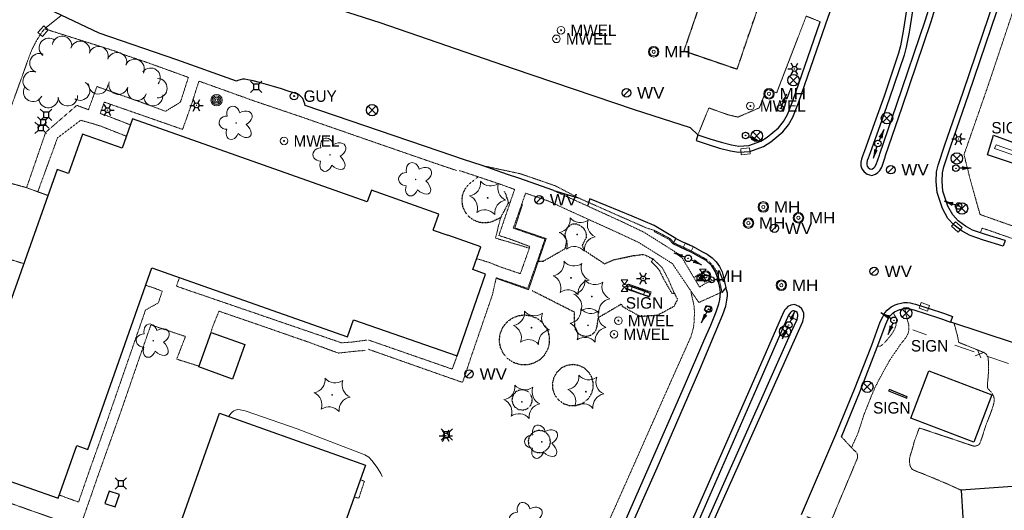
# Model space of a CAD drawing. Extents: x 386588 to 390135, y 96998 to 113606.
# Tile 10 of 93: x 387233 to 387647, y 98268 to 98474. Entities that reach past the tile are written whole.
import ezdxf
from ezdxf.enums import TextEntityAlignment as Align

# ---------------------------------------------------------------- set-up
doc = ezdxf.new("R2010")
doc.units = 0
doc.header["$MEASUREMENT"] = 0
for name, pattern in [('Wisdot1', [0.0625, 0.03125, -0.03125]), ('Wisdot2', [0.125, 0.0625, -0.0625]), ('Wisdot3', [0.1875, 0.125, -0.0625]), ('Wisdot5', [0.1, 0.05, -0.05]), ('Wisdot6', [0.375, 0.125, -0.0625, 0.03125, -0.0625, 0.03125, -0.0625])]:
    doc.linetypes.add(name, pattern=pattern)
for name, color, linetype, lineweight in [('E_BLD', 241, 'Continuous', 25), ('E_DRN', 40, 'Continuous', 15), ('E_DTM_SlopeBottom', 3, 'Wisdot1', 25), ('E_DWY', 2, 'Wisdot3', 15), ('E_LAND_Vegetation', 3, 'Continuous', 15), ('E_LTG', 21, 'Continuous', 25), ('E_MISCPROP', 30, 'Continuous', 15), ('E_MISCPROP_HvyDash', 241, 'Wisdot3', 25), ('E_MISCPROP_Railing', 30, 'Continuous', 15), ('E_MISCPROP_Well', 4, 'Continuous', 15), ('E_PATH_Sidewalk', 2, 'Wisdot5', 15), ('E_RDWY', 21, 'Continuous', 25), ('E_RDWY_AsphConc', 200, 'Continuous', 25), ('E_RDWY_C_and_G', 21, 'Continuous', 25), ('E_SGN', 21, 'Continuous', 15), ('E_SIG', 5, 'Continuous', 30), ('E_STRUCT', 40, 'Continuous', 25), ('E_UTL_AG', 30, 'Continuous', 15), ('E_UTL_AG_Bold', 30, 'Continuous', 25), ('E_UTL_EGuyWire', 200, 'Continuous', 25), ('E_UTL_MH', 30, 'Continuous', 15), ('E_UTL_W', 5, 'Continuous', 25), ('E_WTR_FlowLine', 4, 'Wisdot6', 15), ('P_EC_Misc', 4, 'Wisdot2', 25)]:
    doc.layers.add(name, color=color, linetype=linetype, lineweight=lineweight)
doc.styles.add('Style-dot_font5', font='dot_font5.shx')
doc.styles.add('Style-simplex', font='simplex.shx')

# ---------------------------------------------------------------- blocks, each defined once
blk = doc.blocks.new('GUY')
at = {"layer": 'E_UTL_EGuyWire'}
for radius in [4, 0.5]:
    blk.add_circle((0, 0), radius, dxfattribs=at)
at = {"layer": 'E_UTL_EGuyWire', "style": 'Style-dot_font5'}
blk.add_text('GUY', height=12, dxfattribs=at).set_placement((10, 0), align=Align.MIDDLE_LEFT)
blk = doc.blocks.new('INLET')
at = {"layer": 'E_DRN', "flags": 128}
blk.add_lwpolyline([(-7.5, 10), (7.5, 10), (7.5, 0), (-7.5, 0)], close=True, dxfattribs=at)
blk = doc.blocks.new('LPOL')
at = {"layer": 'E_LTG'}
for p, q in [((-4, 0), (-1.5, 0)), ((-0.75, 1.3), (-2, 3.46)), ((0.75, 1.3), (2, 3.46)), ((1.5, 0), (4, 0)), ((-2, -3.46), (-0.75, -1.3)), ((2, -3.46), (0.75, -1.3))]:
    blk.add_line(p, q, dxfattribs=at)
for radius in [1.5, 1.5, 1.5, 0.125]:
    blk.add_circle((0, 0), radius, dxfattribs=at)
blk = doc.blocks.new('MH')
at = {"layer": 'E_UTL_MH'}
for radius in [5, 4, 1.5]:
    blk.add_circle((0, 0), radius, dxfattribs=at)
at = {"layer": 'E_UTL_MH', "style": 'Style-dot_font5', "width": 1.111111}
blk.add_text('MH', height=10.8, dxfattribs=at).set_placement((10, 0), align=Align.MIDDLE_LEFT)
blk = doc.blocks.new('MWEL')
at = {"layer": 'E_MISCPROP_Well'}
for radius in [4, 0.5]:
    blk.add_circle((0, 0), radius, dxfattribs=at)
at = {"layer": 'E_MISCPROP_Well', "style": 'Style-dot_font5'}
blk.add_text('MWEL', height=12, dxfattribs=at).set_placement((10, 0), align=Align.MIDDLE_LEFT)
blk = doc.blocks.new('PBX')
at = {"layer": 'E_SIG'}
for p, q in [((4.9, 5.1), (-5.1, -5.1)), ((-5.1, 5), (5, -5.2))]:
    blk.add_line(p, q, dxfattribs=at)
blk.add_circle((0, 0), 7.21, dxfattribs=at)
blk = doc.blocks.new('PED')
at = {"layer": 'E_UTL_AG_Bold'}
for p, q in [((-2.5, 2.5), (-5.33, 5.33)), ((2.5, 2.5), (5.33, 5.33)), ((-2.5, -2.5), (-5.33, -5.33)), ((2.5, -2.5), (5.33, -5.33))]:
    blk.add_line(p, q, dxfattribs=at)
at = {"layer": 'E_UTL_AG_Bold', "flags": 128}
blk.add_lwpolyline([(-2.5, -2.5), (2.5, -2.5), (2.5, 2.5), (-2.5, 2.5)], close=True, dxfattribs=at)
blk = doc.blocks.new('CTRE')
at = {"layer": 'E_LAND_Vegetation'}
blk.add_circle((0, 0), 0.223, dxfattribs=at)
for centre, start, end in [((-11.97, 8.96), 280.2067, 5.97162), ((1.81, 14.92), 220.21132, 305.97623), ((13.83, 5.89), 160.21133, 245.97624), ((-13.83, -5.9), 340.21132, 65.97623), ((-1.81, -14.93), 40.21133, 125.97624)]:
    blk.add_arc(centre, 7.87, start, end, dxfattribs=at)
at = {"layer": 'E_LAND_Vegetation', "extrusion": (0, 0, -1)}
blk.add_arc((-12.03, -9.04), 7.87, 354.07279, 79.74889, dxfattribs=at)
blk = doc.blocks.new('POLE')
at = {"layer": 'E_MISCPROP'}
for radius in [4.46, 3.35, 2.23, 1.12]:
    blk.add_circle((0, 0), radius, dxfattribs=at)
blk = doc.blocks.new('SIGN')
at = {"layer": 'E_SGN', "lineweight": 13, "style": 'Style-dot_font5'}
blk.add_text('SIGN', height=12, dxfattribs=at).set_placement((0, 0), align=Align.MIDDLE_CENTER)
blk = doc.blocks.new('DTRE')
at = {"layer": 'E_LAND_Vegetation'}
blk.add_circle((-0.18, 0), 0.183, dxfattribs=at)
for centre, major_axis, ratio in [((-1.87, 5.32), (1.36, -4.98), 0.782863), ((4.06, 2.74), (-5.27, -2.93), 0.691916), ((-5.87, 0.15), (4.93, -0.12), 0.832022), ((-2.49, -5.24), (1.8, 4.86), 0.716896), ((3.54, -3.71), (-5.01, 4.58), 0.560249)]:
    blk.add_ellipse(centre, major_axis=major_axis, ratio=ratio, start_param=1.570796, end_param=4.712389, dxfattribs=at)
blk = doc.blocks.new('WV')
at = {"layer": 'E_UTL_W'}
blk.add_line((-2.83, -2.83), (2.83, 2.83), dxfattribs=at)
blk.add_circle((0, 0), 4, dxfattribs=at)
at = {"layer": 'E_UTL_W', "style": 'Style-dot_font5', "width": 1.111111}
blk.add_text('WV', height=10.8, dxfattribs=at).set_placement((10, 0), align=Align.MIDDLE_LEFT)
blk = doc.blocks.new('LPOL-flat-1')
at = {"layer": 'E_LTG'}
for p, q in [((-2.77, 0), (-1.04, 0)), ((-0.52, 0.9), (-1.39, 2.4)), ((0.52, 0.9), (1.39, 2.4)), ((1.04, 0), (2.77, 0)), ((-1.39, -2.4), (-0.52, -0.9)), ((1.39, -2.4), (0.52, -0.9))]:
    blk.add_line(p, q, dxfattribs=at)
for radius in [1.04, 1.04, 1.04, 0.0866]:
    blk.add_circle((0, 0), radius, dxfattribs=at)
blk = doc.blocks.new('CBX-flat-1')
at = {"layer": 'E_SIG'}
for p, q in [((0, 1.2), (-2.4, -1.2)), ((-2.4, 1.2), (0, -1.2)), ((0, -1.2), (0, 1.2))]:
    blk.add_line(p, q, dxfattribs=at)
at = {"layer": 'E_SIG', "flags": 128}
blk.add_lwpolyline([(-2.4, -1.2), (-2.4, 1.2), (2.4, 1.2), (2.4, -1.2)], close=True, dxfattribs=at)
at = {"layer": 'E_SIG'}
blk.add_point((0, 0), dxfattribs=at)
blk = doc.blocks.new('MTR-flat-1')
at = {"layer": 'E_UTL_AG', "flags": 128}
for points in [[(-1.39, 2.4), (1.39, 2.4), (0, 0.46)], [(-1.39, -2.4), (1.39, -2.4), (0, -0.46)]]:
    blk.add_lwpolyline(points, close=True, dxfattribs=at)
at = {"layer": 'E_UTL_AG'}
blk.add_ellipse((0, 0), major_axis=(0.924, 0), ratio=0.5, dxfattribs=at)
blk = doc.blocks.new('TFS-flat-2')
at = {"layer": 'E_SIG'}
blk.add_line((5.6, 0), (1.22, 0), dxfattribs=at)
at = {"layer": 'E_SIG', "flags": 128}
blk.add_lwpolyline([(2.4, -0.5), (3.2, 0), (2.4, 0.5)], dxfattribs=at)
at = {"layer": 'E_SIG'}
for radius in [1.2, 0.0918]:
    blk.add_circle((0, 0), radius, dxfattribs=at)
for centre, start, end in [((5.6, 10.49), 252.2377, 270), ((5.6, -10.49), 90, 107.7623)]:
    blk.add_arc(centre, 10.49, start, end, dxfattribs=at)
blk = doc.blocks.new('LPOL-flat-2')
at = {"layer": 'E_LTG'}
blk.add_line((0, 0), (0, 0), dxfattribs=at)
blk.add_line((0, 0), (0, 0), dxfattribs=at)
blk.add_line((0, 0), (0, 0), dxfattribs=at)
blk.add_line((0, 0), (0, 0), dxfattribs=at)
blk.add_line((0, 0), (0, 0), dxfattribs=at)
blk.add_line((0, 0), (0, 0), dxfattribs=at)
for radius in [0.00065, 0.00065, 0.00065, 0.0000541]:
    blk.add_circle((0, 0), radius, dxfattribs=at)
blk = doc.blocks.new('MTR')
at = {"layer": 'E_UTL_AG', "flags": 128}
for points in [[(-3.8, 6.5), (3.8, 6.5), (0, 1.2)], [(-3.8, -6.5), (3.8, -6.5), (0, -1.2)]]:
    blk.add_lwpolyline(points, close=True, dxfattribs=at)
at = {"layer": 'E_UTL_AG'}
blk.add_ellipse((0, 0), major_axis=(2.5, 0), ratio=0.5, dxfattribs=at)

msp = doc.modelspace()

# ---------------------------------------------------------------- linework, layer by layer
at = {"layer": 'E_BLD'}
for p, q in [((387280.6, 98432.13), (387276.24, 98419.75)), ((387379.3, 98397.28), (387280.6, 98432.13)), ((387259.53, 98425.65), (387253.71, 98409.16)), ((387276.24, 98419.75), (387259.53, 98425.65)), ((387248.9, 98410.86), (387225.03, 98343.26)), ((387253.71, 98409.16), (387248.9, 98410.86)), ((387381.01, 98402.12), (387379.3, 98397.28)), ((387409.39, 98392.1), (387381.01, 98402.12)), ((387407.03, 98385.4), (387409.39, 98392.1)), ((387407.03, 98385.4), (387413.2, 98383.23, 1606.85)), ((387261.78, 98293.32), (387288.72, 98369.6)), ((387288.72, 98369.6), (387371.04, 98340.53)), ((387371.04, 98340.53), (387373.56, 98347.65)), ((387308.47, 98327.98), (387313.73, 98342.43)), ((387313.73, 98342.43), (387327.83, 98337.3)), ((387327.83, 98337.3), (387322.57, 98322.84)), ((387322.57, 98322.84), (387308.47, 98327.98)), ((387607.69, 98306.46), (387615.28, 98326.3)), ((387615.28, 98326.3), (387641.76, 98316.18)), ((387641.76, 98316.18), (387634.17, 98296.33)), ((387296.24, 98249.74), (387317.23, 98308.57)), ((387317.23, 98308.57), (387378.58, 98286.69)), ((387634.17, 98296.33), (387607.69, 98306.46)), ((387249.35, 98272.78), (387257.17, 98294.95)), ((387257.17, 98294.95), (387261.78, 98293.32)), ((387210.77, 98286.41), (387249.35, 98272.78)), ((387378.58, 98286.69), (387357.63, 98227.98)), ((387270.74, 98275.8), (387269.02, 98270.59)), ((387275.07, 98274.37), (387270.74, 98275.8)), ((387269.02, 98270.59), (387273.35, 98269.16)), ((387273.35, 98269.16), (387275.07, 98274.37))]:
    msp.add_line(p, q, dxfattribs=at)
at = {"layer": 'E_BLD', "flags": 128}
for points in [[(387417.02, 98332.6), (387428.93, 98366.95), (387423.7, 98368.84), (387427.06, 98378.37), (387413.2, 98383.23)], [(387373.56, 98347.65), (387417.02, 98332.6)]]:
    msp.add_lwpolyline(points, dxfattribs=at)
at = {"layer": 'E_DTM_SlopeBottom', "flags": 128}
msp.add_lwpolyline([(387497.79, 98357.4), (387488.22, 98360.6), (387488.93, 98362.72), (387498.49, 98359.41)], close=True, dxfattribs=at)
at = {"layer": 'E_DWY', "flags": 128}
for points in [[(387250.77, 98475.65), (387245.29, 98471.32), (387244.1, 98470.32), (387243.06, 98469.2), (387241.53, 98466.99), (387240.53, 98465.41), (387239.52, 98463.56), (387238.51, 98461.6), (387237.69, 98459.63), (387236.94, 98457.55), (387236.37, 98456.1), (387235.81, 98454.42), (387229.54, 98437.08), (387222.29, 98416.1), (387221.57, 98412.82), (387221.48, 98410.78), (387221.67, 98409.17), (387222.01, 98408.05), (387222.52, 98407.47), (387223.05, 98407.06), (387223.92, 98406.7), (387224.53, 98406.5), (387225.33, 98406.19), (387236.17, 98403.19), (387236.77, 98402.94), (387245.04, 98399.94)], [(387569.7, 98472.9), (387563.79, 98475.25), (387551.37, 98443.06), (387547.16, 98444.61), (387544.08, 98436.74), (387535.07, 98432.85), (387530.84, 98433.84), (387522.86, 98436.71), (387518.29, 98425.46)], [(387234.93, 98371.31), (387226.24, 98373.98), (387218.38, 98377.08), (387214.66, 98378.68), (387213.09, 98379.16), (387211.9, 98379.27), (387211.21, 98379.13), (387210.55, 98378.92), (387210.17, 98378.7), (387209.78, 98378.22), (387209.51, 98377.72), (387209.29, 98377.21), (387209.04, 98376.7), (387204.5, 98363.07), (387204.39, 98362.34), (387204.58, 98361.68), (387205, 98361.32), (387205.43, 98361.16), (387220.17, 98356.6), (387228.68, 98353.6)], [(387628.93, 98276.16), (387622.66, 98278.99), (387620.16, 98280), (387617.66, 98281.11), (387614.92, 98282.2), (387612.87, 98283.06), (387610.71, 98283.85), (387609.03, 98284.57), (387608.23, 98285), (387607.47, 98286.3), (387607.16, 98287.91), (387607.27, 98289.72), (387607.57, 98290.9), (387607.83, 98291.68), (387608.53, 98293.98), (387609.14, 98296.43), (387609.7, 98298.03), (387610.37, 98299.74), (387610.85, 98301.12), (387611.33, 98302.32), (387633.9, 98294.75), (387634.72, 98294.66), (387636.24, 98295.11), (387636.85, 98296.02), (387637.51, 98297.91), (387638.18, 98299.94), (387638.62, 98301.34), (387639.44, 98303.86), (387640.34, 98306.09), (387641.29, 98308.54), (387642.14, 98310.84), (387642.68, 98312.88), (387642.84, 98314.27), (387642.65, 98315.4), (387641.79, 98317.08), (387641.03, 98317.93), (387640.37, 98318.55), (387639.98, 98319.2), (387639.98, 98321.14), (387640.17, 98322.98), (387640.24, 98323.4), (387640.41, 98326.59), (387640.41, 98328.54), (387640.34, 98330.49), (387640.25, 98331.79), (387639.57, 98333.22), (387638.29, 98334.05), (387627.86, 98338.25), (387627.39, 98340.87), (387625.9, 98346.4)], [(387184.85, 98308.98), (387182.84, 98301.77), (387182.27, 98299.6), (387181.78, 98297.86), (387181.26, 98296), (387180.9, 98294.74), (387180.66, 98293.45), (387180.58, 98292.44), (387180.6, 98291.55), (387180.84, 98290.58), (387181.29, 98289.75), (387181.9, 98288.99), (387182.83, 98287.9), (387183.69, 98287.18), (387184.39, 98286.69), (387185.62, 98285.94), (387186.91, 98285.04), (387193.65, 98279.8), (387197.76, 98278.11), (387198.8, 98281.42), (387249.94, 98263.41), (387261.22, 98259.23)], [(387564.02, 98264.99), (387568.98, 98263.36), (387571.02, 98262.86), (387571.91, 98262.63), (387572.74, 98262.6), (387573.64, 98263), (387574.43, 98263.98), (387575.22, 98265.48), (387576.42, 98268.48), (387583.26, 98284.75), (387583.83, 98286.15), (387585.3, 98289.56), (387585.4, 98290.78), (387585.09, 98291.81), (387584.41, 98292.53), (387583.79, 98293.05), (387583.23, 98293.57), (387578.59, 98298.63)]]:
    msp.add_lwpolyline(points, dxfattribs=at)
at = {"layer": 'E_LAND_Vegetation'}
for centre, start, end in [((387245.44, 98461.91), 51.8718, 231.8565), ((387250.99, 98462.77), 351.8338, 171.8184), ((387258.63, 98460.72), 345.1198, 165.1045), ((387266.37, 98458.49), 342.1336, 162.1183), ((387241.5, 98455.52), 67.7423, 247.727), ((387274.08, 98455.92), 341.0633, 161.048), ((387281.49, 98453.11), 334.7625, 154.7472), ((387288.22, 98449.4), 322.0186, 142.0032), ((387238.63, 98447.98), 70.3407, 250.3254), ((387291.09, 98444.99), 269.1505, 89.1352), ((387238.81, 98443.43), 152.9932, 332.9779), ((387258.58, 98443.97), 237.4809, 57.4656), ((387266.22, 98446.6), 176.6217, 356.6063), ((387274.68, 98446.47), 163.1718, 343.1564), ((387282.52, 98443.96), 161.5265, 341.5112), ((387245.26, 98440.84), 185.2275, 5.2122), ((387253.39, 98441.59), 185.2275, 5.2122), ((387289.3, 98441.72), 187.762, 7.7467)]:
    msp.add_arc(centre, 4.08, start, end, dxfattribs=at)
at = {"layer": 'E_MISCPROP_HvyDash', "flags": 128}
msp.add_lwpolyline([(387557.21, 98591.77), (387512.36, 98460.67), (387534.73, 98453.01), (387579.58, 98584.11)], close=True, dxfattribs=at)
at = {"layer": 'E_MISCPROP_Railing'}
for p, q in [((387634.79, 98332.54), (387638.7, 98334.15)), ((387635.82, 98335.13), (387637.21, 98331.78))]:
    msp.add_line(p, q, dxfattribs=at)
at = {"layer": 'E_MISCPROP_Railing', "flags": 128}
for points in [[(387433.59, 98365.02), (387446.98, 98360.33), (387454.47, 98381.81), (387441.29, 98386.38), (387444.55, 98396.14)], [(387626.24, 98337.02), (387634.32, 98334.27)], [(387639.67, 98332.46), (387648.87, 98329.34)], [(387385.53, 98281.98), (387385, 98283.15), (387383.42, 98285.65), (387381.25, 98288.62), (387379.9, 98290.04), (387378.27, 98291.03), (387377.6, 98291.3), (387349.85, 98301.92), (387327.94, 98309.52), (387325.89, 98309.97), (387324.75, 98310), (387323.92, 98309.79), (387323.19, 98309.46), (387322.5, 98308.94), (387321.87, 98308.34), (387321.23, 98307.4), (387321.11, 98307.19)]]:
    msp.add_lwpolyline(points, dxfattribs=at)
at = {"layer": 'E_PATH_Sidewalk', "flags": 128}
for points in [[(387661.26, 98507.82), (387656.65, 98494.18), (387652.96, 98484.02), (387640.23, 98446.12), (387636.95, 98436.68), (387630.1, 98417.1), (387632.69, 98406.76), (387636.83, 98391.97), (387646.69, 98388.47), (387660.5, 98383.75)], [(387243.72, 98469.91), (387273.54, 98460.48), (387276.22, 98459.35), (387286.78, 98455.77), (387304.09, 98449.53), (387300.76, 98439.15), (387294.51, 98435.29), (387282.99, 98439.55), (387265.65, 98445.69), (387262.11, 98435.97), (387257.2, 98437.79), (387244.1, 98426.45), (387236.08, 98403.21)], [(387416.75, 98410.45), (387406.78, 98413.81), (387378.07, 98423.73), (387352.38, 98432.66), (387331.36, 98439.76), (387317.16, 98444.87), (387308.51, 98447.96), (387305.54, 98438.59), (387301.66, 98427.68), (387292.92, 98430.73), (387268.73, 98439.13), (387267.05, 98434.29), (387269.17, 98433.66), (387270.87, 98433.04), (387279.71, 98429.58)], [(387240.79, 98401.48), (387247.73, 98420.41), (387249.04, 98424.11), (387258.83, 98431.52), (387262.31, 98430.58), (387267.47, 98428.97), (387278.02, 98424.81)], [(387435.4, 98404.58), (387425.8, 98407.82), (387418.11, 98410.36)], [(387435.4, 98404.58), (387441.2, 98402.48), (387439.24, 98396.77), (387438.83, 98396.96)], [(387446.73, 98360.88), (387448.35, 98365.53), (387450.79, 98372.36), (387453.96, 98381.62), (387440.67, 98386.23), (387445.82, 98400.9), (387455.65, 98397.52), (387463.51, 98393.87), (387484.26, 98384.45), (387493.28, 98380.25), (387507.5, 98371.38), (387515.33, 98359.77)], [(387516.57, 98365.44), (387518.95, 98361.44), (387521.41, 98363), (387518.95, 98367.05), (387516.57, 98365.44), (387511, 98374.8), (387495.56, 98384.52), (387486.38, 98388.89), (387467.28, 98397.6), (387457.63, 98402)], [(387435.3, 98390.62), (387433.18, 98382.05), (387447.42, 98377.81), (387447.63, 98378.52), (387439.27, 98381.61), (387434.61, 98383.15), (387439.24, 98396.77)], [(387657.81, 98379.26), (387642.34, 98384.68), (387637.74, 98386.22), (387636.96, 98384.29)], [(387447.42, 98377.81), (387443.62, 98367.09), (387435.23, 98369.93), (387430.6, 98371.77), (387425.8, 98373.25), (387425.31, 98373.4)], [(387508.32, 98358.91), (387505.88, 98364.63), (387503.27, 98369.6), (387499.44, 98373.27)], [(387300.36, 98365.49), (387299.06, 98361.84), (387368.29, 98338.12), (387368.69, 98338.09), (387372.84, 98338.38), (387379.24, 98339.23)], [(387262.65, 98284.86), (387270.02, 98305.51), (387278.23, 98329.19), (387286.08, 98351.85), (387291.46, 98354.83), (387293.12, 98359.75), (387289.22, 98361.23), (387286.18, 98362.21), (387286.12, 98362.23)], [(387379.71, 98335.36), (387413.38, 98323.51), (387419.31, 98321.45), (387420.64, 98325.19), (387422.6, 98331.21), (387431.88, 98358.24), (387433.48, 98365.39), (387446.73, 98360.88)], [(387526.63, 98365.11), (387521.41, 98363)], [(387480.35, 98262.11), (387491.44, 98287.01), (387507.34, 98322.82), (387515.34, 98340.68), (387516.25, 98343.77), (387516.56, 98345.68), (387516.71, 98348.02), (387516.81, 98350.98), (387516.61, 98353.68), (387515.69, 98357.76), (387515.33, 98359.77), (387518.65, 98355.01), (387527.79, 98359.15)], [(387378.35, 98334.84), (387374.44, 98334.57), (387367.13, 98333.75), (387354.98, 98338.21), (387332.88, 98345.88), (387316.94, 98351.35), (387314.1, 98344.34), (387313.58, 98342.59)], [(387556.25, 98349.41), (387559.86, 98347.63)], [(387582.8, 98294.04), (387585.41, 98299.83), (387586.48, 98302.96), (387587.97, 98307.65), (387591.42, 98316.35), (387592.72, 98319.33), (387594.27, 98322.37), (387596.02, 98325.61), (387597.67, 98328.57), (387598.75, 98330.5), (387600.37, 98332.99), (387601.94, 98335.21), (387603.4, 98337.43), (387604.45, 98338.68), (387605.76, 98340.37), (387606.69, 98342.15), (387606.96, 98343.54), (387606.93, 98344.68), (387606.87, 98345.46), (387606.46, 98347.13), (387606.01, 98348.94), (387605.72, 98349.88), (387605.28, 98352.46)], [(387600.34, 98350.65), (387601.33, 98348.96), (387601.68, 98348.04), (387601.73, 98347.05), (387601.51, 98345.47), (387601.14, 98344.21), (387600.37, 98342.71), (387599.45, 98341.35), (387598.13, 98339.74), (387597.06, 98338.48), (387596.19, 98337.58), (387595.55, 98337.05), (387594.86, 98336.69), (387593.86, 98336.69)], [(387308.53, 98328.26), (387299.18, 98331.2), (387302.86, 98340.72), (387288.33, 98345.58), (387284.18, 98333.74), (387275.17, 98307.61), (387269.19, 98290.92), (387265.81, 98281.45)], [(387379.8, 98339.23), (387414.99, 98327.01), (387417.02, 98332.6)], [(387262.65, 98284.86), (387257.92, 98271.19), (387251.91, 98273.33), (387249.85, 98274.2)], [(387265.81, 98281.45), (387263.15, 98273.78), (387261.58, 98269.29), (387260.09, 98264.97), (387258.35, 98260.29)], [(387376.36, 98280.47), (387378.07, 98279.94), (387375.72, 98272.77), (387373.8, 98273.31)]]:
    msp.add_lwpolyline(points, dxfattribs=at)
at = {"layer": 'E_RDWY', "flags": 128}
for points in [[(387647.37, 98381), (387646.62, 98378.61), (387638.34, 98381.21), (387632.71, 98383.07), (387629.31, 98384.93), (387625.98, 98387.46), (387623.31, 98390.27), (387621.06, 98394.42), (387618.78, 98401.18), (387618.39, 98405.84), (387618.53, 98409.82), (387619.2, 98412.7), (387622.05, 98421.17), (387629.78, 98443.39), (387646.14, 98491.77), (387657.26, 98525.07)], [(387647.37, 98381), (387639.11, 98383.58), (387633.71, 98385.37), (387630.67, 98387.04), (387627.66, 98389.33), (387625.35, 98391.75), (387623.36, 98395.42), (387621.24, 98401.69), (387620.89, 98405.9), (387621.02, 98409.49), (387621.6, 98412.02), (387624.41, 98420.36), (387632.15, 98442.58), (387648.51, 98490.98), (387659.63, 98524.28)], [(387518.29, 98425.46), (387517.48, 98423.09), (387522.56, 98421.35), (387527.39, 98419.87), (387531.91, 98418.69), (387535.37, 98418.15), (387540.14, 98418.46), (387545.84, 98420.54), (387548.88, 98422.4), (387553.96, 98426.64), (387556.28, 98429.57), (387558.15, 98432.81), (387560.55, 98438.8), (387572.07, 98472.08), (387585.86, 98511.35)], [(387419.72, 98415.03), (387409.52, 98418.6), (387353.13, 98437.73), (387353.01, 98438.36), (387352.15, 98440.73), (387350.58, 98442.29), (387348.48, 98443.03), (387346.09, 98443.72), (387343.25, 98444.67), (387339.83, 98445.64), (387336.86, 98446.53), (387333.95, 98447.43), (387331.39, 98448.05), (387329.1, 98448.47), (387327.76, 98448.74), (387326.82, 98448.75), (387325.83, 98448.49), (387324.89, 98448.16), (387324.3, 98447.92), (387299.2, 98456.89), (387266.65, 98468.12), (387216.2, 98492.03)], [(387518.26, 98425.36), (387515.15, 98428.28), (387491.59, 98435.94), (387440.73, 98453.15), (387384.74, 98472.39), (387344.34, 98485.46)], [(387606.5, 98481.39), (387604.55, 98468.91), (387603.38, 98462.76), (387602.53, 98459.65), (387596.48, 98441.64)], [(387613.86, 98473.73), (387616.94, 98483.79)], [(387616.25, 98473), (387619.38, 98483.24)], [(387608.97, 98481.02), (387607.02, 98468.49), (387605.82, 98462.19), (387604.92, 98458.92), (387598.85, 98440.84)], [(387598.85, 98440.84), (387595.38, 98431.17), (387590.61, 98417.78), (387590.19, 98416.71), (387589.77, 98415.58), (387589.43, 98414.58), (387589.25, 98413.71), (387589.27, 98412.81), (387589.43, 98412.24), (387589.88, 98411.62), (387590.5, 98411.17), (387591.21, 98410.96), (387591.71, 98411.15), (387592.19, 98411.52), (387592.68, 98412.01), (387593.23, 98412.94), (387594.57, 98416.8), (387594.79, 98417.45), (387601.71, 98437.82), (387613.86, 98473.73)], [(387518.29, 98425.46), (387523.33, 98423.73), (387528.07, 98422.27), (387532.41, 98421.14), (387535.48, 98420.67), (387539.62, 98420.93), (387544.75, 98422.8), (387547.42, 98424.44), (387552.16, 98428.4), (387554.21, 98430.98), (387555.9, 98433.91), (387558.21, 98439.68), (387569.7, 98472.9)], [(387596.49, 98441.68), (387593.02, 98432.01), (387588.26, 98418.66), (387587.85, 98417.59), (387587.42, 98416.42), (387587.02, 98415.24), (387586.75, 98413.94), (387586.77, 98412.44), (387587.15, 98411.13), (387588.09, 98409.82), (387589.38, 98408.9), (387591.3, 98408.33), (387592.94, 98408.94), (387593.84, 98409.64), (387594.66, 98410.46), (387595.51, 98411.87), (387596.94, 98415.99), (387597.16, 98416.66), (387604.08, 98437.02), (387616.23, 98472.93)], [(387508.93, 98381.9), (387499.93, 98387.28), (387490.59, 98391.21), (387479.7, 98395.7), (387472.86, 98398.49), (387471.86, 98395.51)], [(387469.43, 98214.27), (387479.69, 98236.88), (387487.85, 98255.54), (387501.12, 98285.57), (387519.05, 98326.91), (387528.79, 98349.94), (387529.96, 98353.49), (387530.43, 98355.98), (387530.64, 98357.78), (387530.69, 98358.88), (387530.03, 98361.24)], [(387507.89, 98200.62), (387510.47, 98207.13), (387514.12, 98222.83), (387521.31, 98255.28), (387559.92, 98341.72), (387562.34, 98347.02), (387562.82, 98348.91), (387562.78, 98350.46), (387562, 98352.32), (387560.82, 98353.34), (387558.92, 98354.16), (387557.35, 98353.85), (387556.05, 98353.28), (387555.31, 98352.45), (387554.85, 98351.85), (387554.21, 98350.97), (387540.6, 98319.91), (387517.03, 98266.17), (387500.74, 98229.21), (387499.06, 98225.23), (387498.92, 98224.78)], [(387561.74, 98266), (387576.28, 98299.58), (387584.11, 98318.62), (387591.33, 98337.06), (387594.91, 98346.81), (387595.92, 98349), (387596.88, 98350.65), (387597.8, 98351.75), (387598.69, 98352.54), (387599.54, 98353.2), (387601.19, 98354), (387602.39, 98354.4), (387603.72, 98354.72), (387604.78, 98354.97), (387606.38, 98354.94), (387607.51, 98354.83), (387608.48, 98354.62), (387609.66, 98354.36), (387620.17, 98350.89), (387621.86, 98350.4), (387625.23, 98349.14), (387624.36, 98346.8)], [(387513.72, 98233.46), (387518.93, 98256.07), (387557.64, 98342.75), (387559.97, 98347.86), (387560.32, 98349.2), (387560.3, 98349.92), (387559.92, 98350.81), (387559.48, 98351.2), (387558.64, 98351.56), (387558.1, 98351.45), (387557.56, 98351.21), (387557.24, 98350.86), (387556.85, 98350.35), (387556.39, 98349.71), (387542.89, 98318.9), (387519.32, 98265.16), (387506.59, 98235.78)], [(387578.59, 98298.63), (387586.43, 98317.69), (387593.67, 98336.18), (387597.23, 98345.86), (387598.14, 98347.85), (387598.93, 98349.21), (387599.6, 98350.01), (387600.28, 98350.61), (387600.87, 98351.07), (387602.13, 98351.68), (387603.08, 98352), (387604.3, 98352.29), (387605.05, 98352.46), (387606.24, 98352.44), (387607.13, 98352.35), (387607.95, 98352.18), (387609, 98351.95), (387619.42, 98348.5), (387621.07, 98348.02), (387624.36, 98346.8)], [(387624.4, 98346.89), (387677.93, 98329.17)], [(387660.33, 98278.48), (387628.93, 98276.16)], [(387628.93, 98276.16), (387629.64, 98264.77), (387630.2, 98252.59)]]:
    msp.add_lwpolyline(points, dxfattribs=at)
at = {"layer": 'E_RDWY_AsphConc', "flags": 128}
for points in [[(387457.63, 98402), (387442.92, 98407.19), (387438.26, 98408.78), (387427.55, 98412.5), (387419.72, 98415.03)], [(387457.63, 98402), (387467.87, 98398.98)], [(387516.61, 98353.68), (387516.61, 98353.68)], [(387516.81, 98350.98), (387516.81, 98350.98)], [(387516.56, 98345.68), (387516.56, 98345.68)], [(387516.71, 98348.02), (387516.71, 98348.02)], [(387515.34, 98340.68), (387515.34, 98340.68)], [(387516.25, 98343.77), (387516.25, 98343.77)]]:
    msp.add_lwpolyline(points, dxfattribs=at)
for points in [[(387497.69, 98357.43), (387488.58, 98360.76), (387489.07, 98362.12), (387498.12, 98358.97)], [(387523.08, 98351.12), (387521.04, 98351.76), (387521.74, 98353.74), (387523.73, 98353)]]:
    msp.add_lwpolyline(points, close=True, dxfattribs=at)
at = {"layer": 'E_RDWY_C_and_G', "flags": 128}
for points in [[(387486.12, 98259.61), (387496.83, 98283.94), (387512.57, 98319.99), (387520.78, 98338.88), (387523.72, 98345.5), (387525.9, 98351.11), (387526.77, 98353.54), (387527.08, 98354.41), (387527.51, 98356.16), (387527.79, 98359.15), (387527.66, 98360.29), (387527.66, 98360.29), (387527.6, 98360.65), (387527.6, 98360.65), (387527.16, 98362.62), (387527.16, 98362.62), (387526.84, 98364.07), (387526.84, 98364.07), (387526.79, 98364.29), (387526.79, 98364.29), (387526.63, 98365.11), (387526.63, 98365.11), (387525.68, 98367.93), (387524.04, 98370.43), (387524.04, 98370.43), (387521.68, 98372.61), (387518.87, 98374.19), (387518.87, 98374.19), (387515.12, 98376.22), (387513.8, 98376.86), (387510.47, 98378.41), (387507.86, 98379.64), (387508.93, 98381.9), (387511.54, 98380.68), (387514.87, 98379.12), (387516.26, 98378.45), (387519.96, 98376.45), (387522.17, 98375.3), (387524.18, 98373.82), (387525.94, 98372.05), (387527.35, 98370.09), (387528.41, 98367.92), (387529.08, 98365.6), (387529.21, 98364.94), (387529.29, 98364.57), (387529.62, 98363.01), (387530.03, 98361.24), (387528.3, 98359.22), (387528.29, 98359.08)], [(387519.09, 98374.64), (387519.09, 98374.64)], [(387519.96, 98376.45), (387519.96, 98376.45)], [(387524.42, 98370.75), (387524.42, 98370.75)], [(387525.94, 98372.05), (387525.94, 98372.05)], [(387529.08, 98365.6), (387529.08, 98365.6)], [(387527.12, 98365.21), (387527.12, 98365.21)], [(387527.25, 98364.55), (387527.25, 98364.55)], [(387527.33, 98364.17), (387527.33, 98364.17)], [(387527.67, 98362.57), (387527.67, 98362.57)], [(387529.21, 98364.94), (387529.21, 98364.94)], [(387529.29, 98364.57), (387529.29, 98364.57)], [(387529.62, 98363.01), (387529.62, 98363.01)], [(387526.77, 98353.54), (387526.77, 98353.54)], [(387527.08, 98354.41), (387527.08, 98354.41)], [(387527.51, 98356.16), (387527.51, 98356.16)], [(387525.9, 98351.11), (387525.9, 98351.11)], [(387523.72, 98345.5), (387523.72, 98345.5)], [(387520.78, 98338.88), (387520.78, 98338.88)]]:
    msp.add_lwpolyline(points, dxfattribs=at)
at = {"layer": 'E_SGN'}
for p, q in [((387643.59, 98421.19, 1610.13), (387642.93, 98419.72, 1610.27)), ((387642.93, 98419.72, 1610.27), (387653.41, 98416.03, 1610.18)), ((387653.99, 98417.53, 1610.13), (387643.59, 98421.19, 1610.13)), ((387614.4, 98341.43), (387608.6, 98343.58))]:
    msp.add_line(p, q, dxfattribs=at)
at = {"layer": 'E_SGN', "flags": 128}
msp.add_lwpolyline([(387495.43, 98358.33), (387496.12, 98359.91), (387490.93, 98362.15), (387490.23, 98360.34)], close=True, dxfattribs=at)
at = {"layer": 'E_SIG'}
for p, q in [((387555.47, 98442.44), (387553.47, 98437.85)), ((387596.42, 98427.64), (387594.47, 98423.03)), ((387544.21, 98422.65), (387539.6, 98424.59)), ((387592.06, 98415.63), (387593.52, 98420.41)), ((387633.11, 98411.37), (387628.1, 98411.37)), ((387621.81, 98397.64), (387626.53, 98395.98)), ((387508.17, 98375.89, 1603.34), (387512.83, 98374.06, 1603.34)), ((387519.86, 98370.7, 1603.34), (387515.38, 98372.92, 1603.34)), ((387519.74, 98346.51, 1603.06), (387522.06, 98350.94, 1603.06)), ((387558.94, 98351.45), (387556.99, 98346.84)), ((387595.17, 98350.8), (387599.47, 98348.24)), ((387598.27, 98341.59), (387600.14, 98346.23)), ((387553.76, 98339.75), (387555.86, 98344.29))]:
    msp.add_line(p, q, dxfattribs=at)
at = {"layer": 'E_SIG', "flags": 128}
for points in [[(387554.53, 98438.86), (387554.37, 98439.93), (387553.48, 98439.32)], [(387540.62, 98423.54), (387541.68, 98423.71), (387541.06, 98424.59)], [(387595.52, 98424.05), (387595.35, 98425.12), (387594.47, 98424.5)], [(387592.58, 98419.29), (387592.86, 98418.25), (387593.67, 98418.96)], [(387629.45, 98410.8), (387630.36, 98411.37), (387629.45, 98411.94)], [(387625.45, 98396.96), (387624.4, 98396.73), (387625.07, 98395.89)], [(387558.04, 98347.86), (387557.87, 98348.92), (387556.99, 98348.3)], [(387598.6, 98349.42), (387597.53, 98349.39), (387598.02, 98348.43)], [(387599.11, 98345.19), (387599.3, 98344.13), (387600.17, 98344.76)], [(387554.78, 98343.3), (387554.91, 98342.23), (387555.82, 98342.82)]]:
    msp.add_lwpolyline(points, dxfattribs=at)
for points, elevation in [([(387511.78, 98375.08), (387510.73, 98374.88), (387511.37, 98374.02)], 1603.34), ([(387516.33, 98371.81), (387517.4, 98371.92), (387516.84, 98372.84)], 1603.34), ([(387520.97, 98350.09), (387521.05, 98349.01), (387521.98, 98349.56)], 1603.06)]:
    msp.add_lwpolyline(points, dxfattribs=dict(at, elevation=elevation))
at = {"layer": 'E_SIG'}
for centre, radius in [((387552.91, 98436.57), 1.37), ((387552.91, 98436.57), 0.105), ((387538.31, 98425.13), 1.37), ((387538.31, 98425.13), 0.105), ((387593.93, 98421.75), 1.37), ((387593.93, 98421.75), 0.105), ((387626.71, 98411.37), 1.37), ((387626.71, 98411.37), 0.105), ((387627.85, 98395.52), 1.37), ((387627.85, 98395.52), 0.105), ((387514.13, 98373.54, 1603.34), 1.37), ((387514.13, 98373.54, 1603.34), 1.37), ((387514.13, 98373.54, 1603.34), 0.105), ((387522.71, 98352.18, 1603.06), 1.37), ((387522.71, 98352.18, 1603.06), 0.105), ((387600.67, 98347.52), 1.37), ((387556.45, 98345.55), 1.37), ((387556.45, 98345.55), 0.105), ((387600.67, 98347.52), 0.105)]:
    msp.add_circle(centre, radius, dxfattribs=at)
at = {"layer": 'E_SIG', "extrusion": (0, 0, -1)}
for centre, start, end in [((-387544.47, 98447.22), 203.5007, 221.263), ((-387585.38, 98432.31), 202.9369, 220.6992), ((-387548.87, 98433.69), 292.8771, 310.6394), ((-387603.52, 98412.13), 16.9659, 34.7283), ((-387633.11, 98423.36), 270, 287.7623), ((-387617.84, 98386.32), 109.3273, 127.0896), ((-387503.78, 98364.74, -1603.34), 111.503, 129.2653), ((-387525.19, 98381.43, -1603.34), 296.4155, 314.1778), ((-387530.4, 98341.02, -1603.06), 27.6594, 45.4217), ((-387547.9, 98356.12), 202.9369, 220.6992), ((-387589.03, 98340.51), 120.8364, 138.5987), ((-387609.39, 98337.1), 21.9556, 39.718), ((-387564.65, 98334.72), 24.7771, 42.5394)]:
    msp.add_arc(centre, 11.99, start, end, dxfattribs=at)
at = {"layer": 'E_SIG'}
for centre, start, end in [((387566.46, 98437.66), 156.4993, 174.2617), ((387607.46, 98422.97), 157.0631, 174.8254), ((387539.55, 98411.6), 67.1229, 84.8852), ((387580.6, 98419.12), 343.0341, 0.7964), ((387633.11, 98399.38), 90, 107.7623), ((387625.78, 98408.95), 250.6727, 268.4351), ((387512.57, 98387.04, 1603.34), 248.497, 266.2593), ((387514.53, 98359.96, 1603.34), 63.5845, 81.3468), ((387509.16, 98352.15, 1603.06), 332.3406, 350.103), ((387569.98, 98346.78), 157.0631, 174.8254), ((387601.32, 98361.09), 239.1636, 256.9259), ((387587.16, 98346.07), 338.0444, 355.8067), ((387542.88, 98344.77), 335.2229, 352.9852)]:
    msp.add_arc(centre, 11.99, start, end, dxfattribs=at)
at = {"layer": 'E_STRUCT'}
for p, q in [((387640.03, 98417.07, 1604.52), (387642.55, 98425.2, 1604.63)), ((387642.55, 98425.2, 1604.63), (387656.25, 98420.25, 1605.06)), ((387653.81, 98412.44, 1604.73), (387640.03, 98417.07, 1604.52)), ((387598.72, 98318.43, 1604.13), (387598.41, 98317.89, 1604.05)), ((387598.41, 98317.89, 1604.05), (387606.13, 98314.75, 1605.34)), ((387606.27, 98315.31, 1605.35), (387598.72, 98318.43, 1604.13)), ((387606.13, 98314.75, 1605.34), (387606.27, 98315.31, 1605.35))]:
    msp.add_line(p, q, dxfattribs=at)
at = {"layer": 'E_WTR_FlowLine', "flags": 128}
for points in [[(387427.55, 98412.5), (387443.48, 98409.09), (387458.38, 98403.98), (387467.87, 98398.98), (387487.26, 98390.4), (387496.59, 98386.33), (387499.86, 98385.3)], [(387507.86, 98379.64), (387505.96, 98381.62), (387499.97, 98384.75), (387499.86, 98385.3), (387506.26, 98382.04), (387507.85, 98380.44), (387508.08, 98380.1), (387510.69, 98378.87), (387514.02, 98377.32), (387515.35, 98376.67), (387519.09, 98374.65), (387519.09, 98374.65), (387521.99, 98373.02), (387524.43, 98370.76), (387524.43, 98370.76), (387526.13, 98368.16), (387527.13, 98365.21), (387527.13, 98365.21), (387527.26, 98364.55), (387527.26, 98364.55), (387527.34, 98364.17), (387527.34, 98364.17), (387527.68, 98362.58), (387527.68, 98362.58), (387528.1, 98360.74), (387528.3, 98359.22)]]:
    msp.add_lwpolyline(points, dxfattribs=at)
at = {"layer": 'P_EC_Misc', "flags": 128}
for points in [[(387438.69, 98397.03), (387435.3, 98390.62), (387433.36, 98389.64), (387431.25, 98388.74), (387428.99, 98388.38), (387426.7, 98388.56), (387426.7, 98388.56), (387424.29, 98389.41), (387422.18, 98390.87), (387420.55, 98392.83), (387419.49, 98395.17), (387419.1, 98397.7), (387419.39, 98400.24), (387420.35, 98402.61), (387421.91, 98404.64), (387423.95, 98406.19), (387423.95, 98406.19), (387425.8, 98407.82)], [(387438.69, 98397.03), (387437.48, 98400.65), (387436.94, 98401.66)], [(387450.79, 98372.36), (387453.28, 98372.39), (387462.48, 98377.59), (387463.16, 98380.96), (387462.72, 98381.97), (387462.5, 98383.06), (387462.54, 98384.12), (387462.81, 98385.14), (387463.81, 98386.8), (387465.11, 98387.79), (387466.18, 98388.08), (387467.29, 98387.97), (387468.73, 98387.34), (387469.98, 98386.37), (387470.66, 98385.51), (387471.11, 98384.5), (387471.34, 98383.36), (387471.3, 98382.2), (387469.58, 98378.98), (387470.48, 98376.93), (387478.98, 98371.26), (387482.96, 98372.96), (387490.82, 98374.63), (387495.5, 98375.2), (387499.44, 98373.27), (387498.64, 98372.17), (387501.82, 98368.92), (387504.29, 98363.99), (387507.2, 98358.98), (387508.32, 98358.91), (387509.7, 98356.34), (387508.11, 98353.3), (387501.17, 98349.55), (387493.99, 98349.07), (387486.66, 98353.19), (387486.13, 98354.31), (387476.3, 98348.54), (387475.7, 98344.64), (387475.23, 98343.2), (387474.32, 98341.98), (387473.06, 98341.13), (387471.59, 98340.73), (387469.71, 98340.93), (387468.06, 98341.86), (387466.92, 98343.37), (387466.49, 98345.22), (387466.33, 98350.93), (387448.64, 98359.9)], [(387463.81, 98386.8), (387463.81, 98386.8)], [(387465.11, 98387.79), (387465.11, 98387.79)], [(387467.29, 98387.97), (387467.29, 98387.97)], [(387469.98, 98386.37), (387469.98, 98386.37)], [(387462.5, 98383.06), (387462.5, 98383.06)], [(387462.81, 98385.14), (387462.81, 98385.14)], [(387471.11, 98384.5), (387471.11, 98384.5)], [(387463.16, 98380.96), (387463.16, 98380.96)], [(387471.59, 98340.73), (387471.59, 98340.73)], [(387475.7, 98344.64), (387475.7, 98344.64)]]:
    msp.add_lwpolyline(points, dxfattribs=at)
for points in [[(387445.33, 98349.78), (387448, 98349.44), (387450.5, 98348.43), (387450.5, 98348.43), (387452.49, 98346.98), (387454.08, 98345.11), (387455.2, 98342.92), (387455.78, 98340.54), (387455.8, 98338.08), (387455.8, 98338.08), (387455.1, 98335.32), (387453.68, 98332.84), (387451.66, 98330.84), (387449.17, 98329.45), (387446.4, 98328.78), (387443.55, 98328.88), (387440.83, 98329.73), (387438.45, 98331.29), (387436.56, 98333.43), (387435.32, 98335.99), (387434.81, 98338.8), (387435.08, 98341.63), (387436.09, 98344.3), (387437.78, 98346.59), (387440.02, 98348.35), (387442.66, 98349.44), (387442.66, 98349.44)], [(387461.92, 98312.48), (387464.08, 98311.77), (387466.36, 98311.65), (387468.58, 98312.13), (387470.61, 98313.17), (387472.29, 98314.71), (387473.51, 98316.63), (387473.51, 98316.63), (387473.51, 98316.63), (387474.21, 98318.93), (387474.25, 98321.34), (387473.62, 98323.67), (387472.38, 98325.73), (387470.62, 98327.37), (387468.47, 98328.45), (387468.47, 98328.45), (387468.47, 98328.45), (387465.91, 98328.92), (387463.32, 98328.59), (387460.95, 98327.52), (387459.01, 98325.79), (387457.67, 98323.55), (387457.06, 98321.02), (387457.22, 98318.43), (387458.16, 98316), (387459.77, 98313.95)], [(387440.07, 98314.16), (387440.37, 98312.52), (387441.27, 98311.13), (387442.63, 98310.17), (387444.25, 98309.81), (387444.25, 98309.81), (387445.72, 98310.03), (387447.03, 98310.73), (387448.02, 98311.84), (387448.57, 98313.22), (387448.62, 98314.7), (387448.62, 98314.7), (387447.99, 98316.41), (387446.71, 98317.7), (387445.01, 98318.35), (387443.19, 98318.23), (387441.59, 98317.38), (387440.48, 98315.93)], [(387440.07, 98314.16), (387440.07, 98314.16)], [(387461.92, 98312.48), (387461.92, 98312.48)], [(387449.34, 98292.47), (387451.11, 98291.91), (387452.95, 98292.08), (387454.59, 98292.95), (387455.76, 98294.39), (387455.76, 98294.39), (387456.26, 98295.96), (387456.19, 98297.6), (387455.55, 98299.12), (387454.44, 98300.32), (387452.97, 98301.07), (387451.34, 98301.26), (387451.34, 98301.26), (387451.34, 98301.26), (387449.69, 98300.86), (387448.29, 98299.9), (387447.32, 98298.5), (387446.92, 98296.85), (387447.13, 98295.17), (387447.92, 98293.67)], [(387447.92, 98293.67), (387447.92, 98293.67)]]:
    msp.add_lwpolyline(points, close=True, dxfattribs=at)

# ---------------------------------------------------------------- block references
at = {"layer": 'E_DRN', "xscale": 0.25, "yscale": 0.25, "zscale": 0.25}
for p, rotation in [((387243.95, 98468.13, 1603.79), 49.09049184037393), ((387538.1, 98419.73), 185.7778098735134), ((387627.91, 98387.66), 139.407493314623), ((387513.56, 98377.05), 334.0121690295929), ((387612.98, 98351.95), 340.2873290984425)]:
    msp.add_blockref('INLET', p, dxfattribs=dict(at, rotation=rotation))
at = {"layer": 'E_LAND_Vegetation'}
for name, p, xscale, yscale, zscale in [('DTRE', (387324.31, 98430.39), 0.6769248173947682, 0.6769248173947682, 0.6769248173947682), ('DTRE', (387363.73, 98417.01), 0.6769248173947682, 0.6769248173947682, 0.6769248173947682), ('DTRE', (387399.73, 98406.69), 0.6769248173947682, 0.6769248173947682, 0.6769248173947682), ('CTRE', (387429.87, 98398.91), 0.7108526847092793, 0.7108526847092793, 0.7108526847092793), ('CTRE', (387467.54, 98383.54), 0.7108526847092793, 0.7108526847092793, 0.7108526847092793), ('CTRE', (387464.93, 98365.32), 0.7108526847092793, 0.7108526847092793, 0.7108526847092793), ('CTRE', (387473.67, 98357.51), 0.7108526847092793, 0.7108526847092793, 0.7108526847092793), ('CTRE', (387448.3, 98344.42), 0.7108526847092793, 0.7108526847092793, 0.7108526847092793), ('CTRE', (387472.05, 98345.38), 0.7108526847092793, 0.7108526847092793, 0.7108526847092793), ('DTRE', (387289.45, 98338.92), 0.6769248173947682, 0.6769248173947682, 0.6769248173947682), ('CTRE', (387471.14, 98317.53), 0.7108526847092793, 0.7108526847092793, 0.7108526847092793), ('CTRE', (387364.48, 98316.22), 0.7108526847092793, 0.7108526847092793, 0.7108526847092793), ('CTRE', (387444.29, 98313.32), 0.7108526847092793, 0.7108526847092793, 0.7108526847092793), ('DTRE', (387452.73, 98296.49), 0.6769248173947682, 0.6769248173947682, 0.6769248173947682), ('DTRE', (387446.3, 98264), 0.6769248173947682, 0.6769248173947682, 0.6769248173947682)]:
    msp.add_blockref(name, p, dxfattribs=dict(at, xscale=xscale, yscale=yscale, zscale=zscale))
at = {"layer": 'E_LTG', "xscale": 0.692840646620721, "yscale": 0.692840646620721, "zscale": 0.692840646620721}
for p in [(387558.84, 98453.1), (387307.5, 98437.79), (387270.13, 98435.76), (387627.78, 98423.67), (387412.28, 98299.04)]:
    msp.add_blockref('LPOL', p, dxfattribs=at)
at = {"layer": 'E_MISCPROP', "xscale": 0.5377037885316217, "yscale": 0.5377037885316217, "zscale": 0.5377037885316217}
msp.add_blockref('POLE', (387315.95, 98439.98), dxfattribs=at)
at = {"layer": 'E_MISCPROP_Well', "xscale": 0.3999999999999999, "yscale": 0.3999999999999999, "zscale": 0.3999999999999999}
for p in [(387460.72, 98469.33), (387458.78, 98465.72), (387540.32, 98437.51), (387344.31, 98422.83), (387484.82, 98347.37), (387483, 98341.65)]:
    msp.add_blockref('MWEL', p, dxfattribs=at)
at = {"layer": 'E_RDWY_C_and_G'}
for name, p in [('LPOL-flat-1', (387495.25, 98365.07)), ('CBX-flat-1', (387520.38, 98365.34)), ('MTR-flat-1', (387520.3, 98366.66)), ('TFS-flat-2', (387524.02, 98364.51)), ('LPOL-flat-2', (387492, 98356.21))]:
    msp.add_blockref(name, p, dxfattribs=at)
at = {"layer": 'E_SGN', "xscale": 0.3999999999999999, "yscale": 0.3999999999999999, "zscale": 0.3999999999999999}
for p in [(387649.46, 98428.39), (387495.79, 98354.81), (387615.63, 98336.81), (387599.74, 98310.75)]:
    msp.add_blockref('SIGN', p, dxfattribs=at)
at = {"layer": 'E_SIG', "xscale": 0.3326853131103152, "yscale": 0.3326853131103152, "zscale": 0.3326853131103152}
for p in [(387558.44, 98448.33), (387381.29, 98435.77), (387597.72, 98432.37), (387542.99, 98424.96), (387627.07, 98415.51), (387629.26, 98394.48), (387605.78, 98350.54), (387554.89, 98342.79), (387589.47, 98319.61)]:
    msp.add_blockref('PBX', p, dxfattribs=at)
at = {"layer": 'E_UTL_AG', "xscale": 0.3695150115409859, "yscale": 0.3695150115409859, "zscale": 0.3695150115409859}
msp.add_blockref('MTR', (387487.43, 98362.07), dxfattribs=at)
at = {"layer": 'E_UTL_AG_Bold', "xscale": 0.4503659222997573, "yscale": 0.4503659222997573, "zscale": 0.4503659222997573}
for p in [(387332.59, 98445.61), (387244.26, 98433.84), (387243.04, 98430.61), (387242.02, 98428.31), (387412.71, 98299.55), (387275.7, 98279.03)]:
    msp.add_blockref('PED', p, dxfattribs=at)
at = {"layer": 'E_UTL_EGuyWire', "xscale": 0.3999999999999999, "yscale": 0.3999999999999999, "zscale": 0.3999999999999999}
msp.add_blockref('GUY', (387348.54, 98441.67), dxfattribs=at)
at = {"layer": 'E_UTL_MH', "xscale": 0.4444444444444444, "yscale": 0.4444444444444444, "zscale": 0.4444444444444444}
for p in [(387499.67, 98460.29), (387548.15, 98442.65), (387545.74, 98395.12), (387539.5, 98388.36), (387560.51, 98390.57), (387521.53, 98366.07), (387553.33, 98362.25)]:
    msp.add_blockref('MH', p, dxfattribs=at)
at = {"layer": 'E_UTL_W', "xscale": 0.4444444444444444, "yscale": 0.4444444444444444, "zscale": 0.4444444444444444}
for p in [(387488.23, 98443.06), (387599.33, 98410.75), (387451.54, 98398.13), (387550.4, 98386.16), (387592.31, 98368.08), (387422.07, 98324.97)]:
    msp.add_blockref('WV', p, dxfattribs=at)

# ---------------------------------------------------------------- texts
at = {"layer": 'E_MISCPROP_Well', "style": 'Style-simplex'}
for p in [(387460.72, 98469.33), (387458.78, 98465.72), (387540.32, 98437.51), (387344.31, 98422.83)]:
    msp.add_text('+', height=0.1, dxfattribs=at).set_placement(p, align=Align.MIDDLE_CENTER)

doc.saveas('drawing.dxf')
